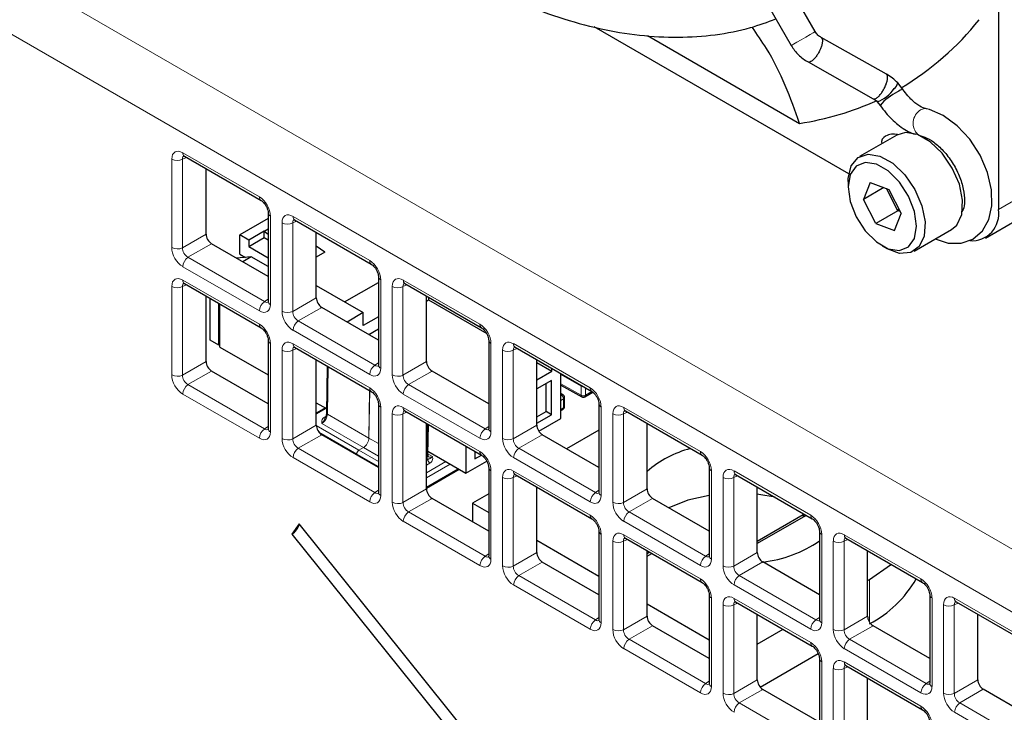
# Paper-space layout 'Blatt2' of a CAD drawing. Header units: millimetres. Extents: x 5 to 418, y 2 to 292.
# Tile 43 of 68: x 71 to 87, y 192 to 203. Entities that reach past the tile are written whole.
import ezdxf

# ---------------------------------------------------------------- set-up
doc = ezdxf.new("R2010")
doc.units = ezdxf.units.MM

psp = doc.layouts.new('Blatt2')

# ---------------------------------------------------------------- linework, layer by layer
at = {"color": 7, "linetype": 'Continuous', "lineweight": 25}
for p, q in [((87.101, 217.176), (87.101, 200.028)), ((84.163, 202.879), (79.147, 211.566)), ((78.762, 211.344), (83.778, 202.656)), ((84.702, 200.597), (80.617, 202.955)), ((81.476, 202.816), (83.914, 201.409)), ((85.305, 202.195), (84.261, 202.784)), ((84.05, 202.393), (85.094, 201.804)), ((85.572, 201.948), (85.486, 202.056)), ((85.159, 201.755), (85.205, 201.697)), ((85.95, 201.641), (85.946, 201.642)), ((85.474, 201.222), (84.873, 200.875)), ((74.049, 200.881), (75.278, 200.172)), ((74.396, 199.632), (74.396, 200.681)), ((84.692, 200.475), (84.692, 200.393)), ((85.042, 200.461), (84.938, 200.189)), ((85.266, 200.378), (84.938, 200.189)), ((85.042, 200.461), (85.344, 200.349)), ((85.489, 200.008), (85.307, 200.362)), ((85.344, 200.349), (85.541, 199.964)), ((85.135, 199.804), (84.938, 200.189)), ((85.489, 200.008), (85.506, 200.033)), ((75.392, 199.881), (74.938, 199.619)), ((75.392, 199.974), (75.392, 198.555)), ((85.489, 200.008), (85.135, 199.804)), ((85.437, 199.692), (85.541, 199.964)), ((85.525, 199.995), (85.489, 200.008)), ((86.894, 199.57), (87.601, 199.979)), ((75.327, 199.68), (75.392, 199.717)), ((75.817, 199.86), (77.046, 199.151)), ((85.135, 199.804), (85.437, 199.692)), ((85.748, 199.36), (86.349, 199.707)), ((74.938, 199.312), (74.938, 199.619)), ((75.08, 199.537), (74.938, 199.619)), ((75.327, 199.68), (75.08, 199.537)), ((75.08, 199.435), (75.327, 199.578)), ((75.327, 199.578), (75.327, 199.68)), ((75.327, 199.68), (75.392, 199.633)), ((75.327, 199.578), (75.392, 199.54)), ((76.164, 198.612), (76.164, 199.66)), ((75.392, 198.955), (74.484, 199.479)), ((75.08, 199.537), (75.08, 199.435)), ((75.08, 199.435), (75.392, 199.255)), ((76.3, 199.343), (76.164, 199.442)), ((85.239, 199.444), (85.31, 199.403)), ((75.121, 199.268), (74.886, 199.247)), ((74.938, 199.312), (75.029, 199.26)), ((75.121, 199.268), (74.985, 199.19)), ((75.392, 199.112), (75.121, 199.268)), ((76.3, 199.343), (76.164, 199.265)), ((77.16, 198.954), (77.16, 197.534)), ((74.049, 198.84), (75.278, 198.13)), ((76.164, 198.809), (76.918, 198.374)), ((76.618, 198.547), (77.16, 198.86)), ((77.585, 198.84), (78.814, 198.131)), ((74.396, 197.591), (74.396, 198.64)), ((74.461, 197.935), (74.461, 198.602)), ((77.931, 197.591), (77.931, 198.64)), ((77.961, 198.623), (77.961, 198.578)), ((74.603, 197.853), (74.603, 198.52)), ((74.62, 197.822), (74.62, 198.51)), ((77.16, 197.935), (76.252, 198.459)), ((77.931, 198.56), (77.961, 198.578)), ((77.961, 198.578), (78.896, 198.038)), ((76.918, 198.374), (76.659, 198.224)), ((76.918, 198.17), (76.918, 198.374)), ((77.16, 198.309), (76.918, 198.17)), ((77.004, 198.025), (77.16, 198.115)), ((74.603, 197.853), (74.461, 197.935)), ((74.62, 197.863), (74.603, 197.853)), ((74.62, 197.822), (75.392, 197.377)), ((75.392, 197.933), (75.392, 196.514)), ((75.817, 197.819), (77.046, 197.11)), ((78.928, 197.933), (78.928, 196.514)), ((79.353, 197.819), (80.582, 197.11)), ((76.164, 196.57), (76.164, 197.619)), ((76.339, 197.518), (76.328, 196.767)), ((79.699, 196.571), (79.699, 197.619)), ((79.699, 197.574), (79.941, 197.435)), ((75.392, 196.914), (74.484, 197.438)), ((78.928, 196.914), (78.02, 197.438)), ((79.699, 197.295), (79.941, 197.435)), ((79.941, 197.435), (79.941, 197.48)), ((80.083, 196.679), (80.083, 197.398)), ((79.937, 197.289), (79.699, 197.152)), ((79.848, 196.789), (79.848, 197.238)), ((79.937, 196.738), (79.937, 197.289)), ((80.083, 197.214), (80.419, 197.026)), ((80.119, 197.056), (80.083, 197.078)), ((80.469, 197.026), (80.596, 197.1)), ((76.164, 196.931), (76.329, 196.836)), ((77.16, 196.912), (77.16, 195.493)), ((80.143, 196.867), (80.143, 197.014)), ((80.696, 196.912), (80.696, 195.493)), ((76.31, 196.847), (76.164, 196.762)), ((77.585, 196.799), (78.814, 196.089)), ((79.699, 196.703), (79.848, 196.789)), ((79.699, 196.601), (79.937, 196.738)), ((79.937, 196.738), (79.848, 196.789)), ((80.083, 196.804), (80.118, 196.824)), ((81.12, 196.799), (82.349, 196.089)), ((77.931, 195.55), (77.931, 196.599)), ((77.954, 196.1), (77.961, 196.581)), ((79.73, 196.476), (80.083, 196.679)), ((81.467, 195.55), (81.467, 196.599)), ((77.16, 195.893), (76.252, 196.417)), ((80.696, 195.894), (79.787, 196.418)), ((80.696, 196.492), (80.177, 196.193)), ((78.562, 196.234), (78.562, 195.802)), ((77.955, 196.153), (78.562, 195.802)), ((78.708, 196.15), (78.708, 196.029)), ((78.708, 196.131), (78.725, 196.141)), ((78.708, 196.029), (78.813, 196.089)), ((78.562, 195.802), (78.897, 195.995)), ((77.931, 195.562), (78.455, 195.864)), ((78.928, 195.892), (78.928, 194.473)), ((79.353, 195.778), (80.582, 195.069)), ((82.463, 195.892), (82.463, 194.473)), ((82.888, 195.778), (84.117, 195.069)), ((78.928, 195.472), (78.668, 195.322)), ((79.699, 194.529), (79.699, 195.578)), ((83.235, 194.53), (83.235, 195.578)), ((78.928, 194.873), (78.02, 195.397)), ((78.668, 195.322), (78.928, 195.172)), ((78.668, 195.322), (78.668, 195.022)), ((82.463, 194.873), (81.555, 195.397)), ((83.235, 194.713), (83.972, 195.138)), ((83.972, 195.138), (84.007, 195.118)), ((83.972, 195.138), (83.972, 195.098)), ((75.889, 194.988), (75.774, 194.824)), ((95.699, 170.344), (75.889, 194.988)), ((84.007, 195.118), (83.235, 194.672)), ((75.774, 194.824), (95.584, 170.181)), ((80.696, 194.871), (80.696, 193.452)), ((84.231, 194.871), (84.231, 193.452)), ((79.699, 194.727), (80.696, 194.152)), ((81.12, 194.758), (82.349, 194.048)), ((84.656, 194.758), (85.885, 194.048)), ((81.467, 193.509), (81.467, 194.558)), ((81.509, 194.533), (81.467, 194.509)), ((81.467, 194.468), (81.544, 194.513)), ((85.003, 193.509), (85.003, 194.558)), ((80.696, 193.852), (79.787, 194.376)), ((84.231, 193.852), (83.323, 194.377)), ((85.003, 194.08), (85.032, 194.098)), ((81.467, 193.707), (82.463, 193.131)), ((82.463, 193.851), (82.463, 192.432)), ((82.888, 193.737), (84.117, 193.028)), ((85.999, 193.851), (85.999, 192.432)), ((86.424, 193.737), (87.653, 193.028)), ((83.235, 192.488), (83.235, 193.537)), ((86.77, 192.489), (86.77, 193.537)), ((82.463, 192.832), (81.555, 193.356)), ((83.235, 193.06), (83.648, 193.298)), ((85.999, 192.832), (85.091, 193.356)), ((83.281, 192.372), (84.211, 192.909)), ((84.231, 192.83), (84.231, 191.411)), ((84.656, 192.717), (85.885, 192.007)), ((85.003, 191.468), (85.003, 192.516)), ((84.231, 191.811), (83.323, 192.335)), ((87.767, 191.811), (86.859, 192.336))]:
    psp.add_line(p, q, dxfattribs=at)
at = {"color": 7, "linetype": 'Continuous', "lineweight": 18}
for p, q in [((70.302, 204.409), (113.067, 179.721)), ((112.633, 178.96), (69.868, 203.648)), ((73.847, 199.417), (73.847, 200.836)), ((74.081, 200.862), (74.019, 200.834)), ((74.019, 200.834), (74.019, 199.415)), ((74.023, 200.938), (75.252, 200.229)), ((87.101, 200.028), (87.808, 200.437)), ((75.429, 199.923), (75.429, 198.504)), ((75.791, 199.918), (77.02, 199.208)), ((75.615, 198.397), (75.615, 199.816)), ((75.849, 199.842), (75.787, 199.813)), ((75.787, 199.813), (75.787, 198.394)), ((74.019, 199.415), (74.396, 199.632)), ((74.484, 199.479), (74.107, 199.262)), ((74.107, 199.262), (75.336, 198.552)), ((75.252, 198.402), (74.023, 199.111)), ((73.847, 197.376), (73.847, 198.795)), ((74.081, 198.821), (74.019, 198.792)), ((74.019, 198.792), (74.019, 197.373)), ((74.023, 198.897), (75.252, 198.187)), ((77.197, 198.902), (77.197, 197.483)), ((77.382, 197.376), (77.382, 198.795)), ((77.617, 198.821), (77.554, 198.793)), ((77.554, 198.793), (77.554, 197.374)), ((77.559, 198.897), (78.788, 198.188)), ((75.787, 198.394), (76.164, 198.612)), ((75.336, 198.552), (75.392, 198.592)), ((76.252, 198.459), (75.875, 198.241)), ((75.875, 198.241), (77.104, 197.532)), ((77.02, 197.381), (75.791, 198.091)), ((75.429, 197.882), (75.429, 196.463)), ((75.791, 197.876), (77.02, 197.167)), ((78.964, 197.882), (78.964, 196.463)), ((79.327, 197.877), (80.556, 197.167)), ((75.615, 196.355), (75.615, 197.774)), ((75.849, 197.801), (75.787, 197.772)), ((75.787, 197.772), (75.787, 196.353)), ((79.15, 196.356), (79.15, 197.775)), ((79.385, 197.801), (79.322, 197.772)), ((79.322, 197.772), (79.322, 196.353)), ((74.019, 197.373), (74.396, 197.591)), ((76.353, 197.51), (76.342, 196.747)), ((77.104, 197.532), (77.16, 197.571)), ((77.554, 197.374), (77.931, 197.591)), ((74.484, 197.438), (74.107, 197.22)), ((78.02, 197.438), (77.643, 197.221)), ((80.409, 197.195), (80.083, 197.384)), ((74.107, 197.22), (75.336, 196.511)), ((77.643, 197.221), (78.872, 196.511)), ((80.083, 197.231), (80.409, 197.049)), ((80.409, 197.049), (80.409, 197.195)), ((75.252, 196.361), (74.023, 197.07)), ((77.008, 196.362), (77.019, 197.125)), ((77.02, 197.125), (77.009, 196.362)), ((78.788, 196.361), (77.559, 197.07)), ((80.093, 197.054), (80.083, 197.06)), ((80.083, 197.048), (80.093, 197.054)), ((80.479, 197.169), (80.479, 197.049)), ((80.479, 197.049), (80.583, 197.109)), ((80.128, 196.993), (80.083, 196.967)), ((80.128, 196.847), (80.128, 196.993)), ((76.324, 196.839), (76.164, 196.746)), ((76.295, 196.699), (76.315, 196.711)), ((76.342, 196.747), (77.008, 196.362)), ((77.197, 196.861), (77.197, 195.442)), ((77.382, 195.335), (77.382, 196.754)), ((77.617, 196.78), (77.554, 196.751)), ((77.554, 196.751), (77.554, 195.332)), ((77.559, 196.856), (78.788, 196.146)), ((80.083, 196.821), (80.128, 196.847)), ((80.732, 196.861), (80.732, 195.442)), ((80.918, 195.335), (80.918, 196.754)), ((81.152, 196.78), (81.09, 196.752)), ((81.09, 196.752), (81.09, 195.333)), ((81.095, 196.856), (82.323, 196.147)), ((75.336, 196.511), (75.392, 196.55)), ((75.787, 196.353), (76.164, 196.57)), ((76.164, 196.564), (76.847, 196.169)), ((76.92, 196.211), (76.254, 196.595)), ((77.939, 196.081), (77.947, 196.59)), ((78.872, 196.511), (78.928, 196.551)), ((79.322, 196.353), (79.699, 196.571)), ((76.252, 196.417), (75.875, 196.2)), ((76.812, 196.108), (76.207, 196.457)), ((79.787, 196.418), (79.411, 196.2)), ((77.009, 196.362), (77.16, 196.274)), ((75.875, 196.2), (77.104, 195.49)), ((77.16, 195.907), (76.812, 196.108)), ((76.812, 196.108), (76.812, 196.094)), ((76.812, 196.108), (76.812, 196.108)), ((76.812, 196.108), (76.812, 196.108)), ((76.847, 196.169), (76.92, 196.211)), ((76.92, 196.211), (76.848, 196.169)), ((76.848, 196.169), (77.16, 195.989)), ((77.16, 196.072), (76.92, 196.211)), ((77.954, 196.112), (78.028, 196.068)), ((79.411, 196.2), (80.639, 195.491)), ((77.02, 195.34), (75.791, 196.05)), ((77.931, 196.012), (77.951, 196.023)), ((77.931, 195.806), (78.243, 195.986)), ((77.987, 195.962), (77.931, 195.93)), ((78.313, 195.945), (77.931, 195.725)), ((80.556, 195.34), (79.327, 196.05)), ((77.931, 195.579), (78.44, 195.872)), ((78.964, 195.841), (78.964, 194.422)), ((79.385, 195.76), (79.322, 195.731)), ((79.327, 195.835), (80.556, 195.126)), ((82.5, 195.841), (82.5, 194.422)), ((82.92, 195.76), (82.858, 195.731)), ((82.862, 195.836), (84.091, 195.126)), ((79.15, 194.314), (79.15, 195.733)), ((79.322, 195.731), (79.322, 194.312)), ((82.686, 194.315), (82.686, 195.734)), ((82.858, 195.731), (82.858, 194.312)), ((77.104, 195.49), (77.16, 195.53)), ((77.554, 195.332), (77.931, 195.55)), ((80.639, 195.491), (80.696, 195.53)), ((81.09, 195.333), (81.467, 195.55)), ((78.02, 195.397), (77.643, 195.179)), ((81.555, 195.397), (81.178, 195.18)), ((77.643, 195.179), (78.872, 194.47)), ((81.178, 195.18), (82.407, 194.47)), ((78.788, 194.32), (77.559, 195.029)), ((82.323, 194.32), (81.095, 195.029)), ((80.732, 194.82), (80.732, 193.401)), ((81.095, 194.815), (82.323, 194.105)), ((84.268, 194.82), (84.268, 193.401)), ((84.63, 194.815), (85.859, 194.106)), ((80.918, 193.294), (80.918, 194.713)), ((81.152, 194.739), (81.09, 194.71)), ((81.09, 194.71), (81.09, 193.291)), ((84.454, 193.294), (84.454, 194.713)), ((84.688, 194.739), (84.626, 194.711)), ((84.626, 194.711), (84.626, 193.292)), ((78.872, 194.47), (78.928, 194.509)), ((79.322, 194.312), (79.699, 194.529)), ((82.407, 194.47), (82.463, 194.51)), ((82.858, 194.312), (83.235, 194.53)), ((79.787, 194.376), (79.411, 194.159)), ((83.323, 194.377), (82.946, 194.159)), ((79.411, 194.159), (80.639, 193.449)), ((82.946, 194.159), (84.175, 193.45)), ((85.032, 194.098), (85.032, 193.415)), ((80.556, 193.299), (79.327, 194.009)), ((84.091, 193.299), (82.862, 194.009)), ((82.5, 193.8), (82.5, 192.381)), ((82.92, 193.719), (82.858, 193.69)), ((82.862, 193.794), (84.091, 193.085)), ((86.036, 193.8), (86.036, 192.381)), ((86.456, 193.719), (86.393, 193.69)), ((86.398, 193.795), (87.627, 193.085)), ((82.686, 192.273), (82.686, 193.692)), ((82.858, 193.69), (82.858, 192.271)), ((86.221, 192.274), (86.221, 193.693)), ((86.393, 193.69), (86.393, 192.271)), ((80.639, 193.449), (80.696, 193.489)), ((81.09, 193.291), (81.467, 193.509)), ((84.175, 193.45), (84.231, 193.489)), ((84.626, 193.292), (85.003, 193.509)), ((81.555, 193.356), (81.178, 193.138)), ((85.091, 193.356), (84.714, 193.139)), ((81.178, 193.138), (82.407, 192.429)), ((84.714, 193.139), (85.943, 192.429)), ((82.323, 192.279), (81.095, 192.988)), ((85.859, 192.279), (84.63, 192.988)), ((84.268, 192.779), (84.268, 191.36)), ((84.63, 192.774), (85.859, 192.064)), ((84.454, 191.253), (84.454, 192.672)), ((84.688, 192.698), (84.626, 192.669)), ((84.626, 192.669), (84.626, 191.25)), ((82.407, 192.429), (82.463, 192.468)), ((82.858, 192.271), (83.235, 192.488)), ((85.943, 192.429), (85.999, 192.469)), ((86.393, 192.271), (86.77, 192.489)), ((83.323, 192.335), (82.946, 192.118)), ((86.859, 192.336), (86.482, 192.118)), ((82.946, 192.118), (84.175, 191.408)), ((86.482, 192.118), (87.71, 191.409)), ((87.627, 191.258), (86.398, 191.968))]:
    psp.add_line(p, q, dxfattribs=at)
at = {"color": 7, "linetype": 'Continuous', "lineweight": 18, "flags": 128}
for points in [[(83.778, 202.656), (83.782, 202.659), (83.813, 202.677), (83.867, 202.708), (83.938, 202.749), (84.013, 202.792), (84.081, 202.832), (84.133, 202.862), (84.16, 202.877), (84.163, 202.879)], [(85.946, 201.642), (85.917, 201.645), (85.853, 201.625)], [(80.409, 197.195), (80.409, 197.204), (80.41, 197.209)]]:
    psp.add_lwpolyline(points, dxfattribs=at)
at = {"color": 7, "linetype": 'Continuous', "lineweight": 25, "flags": 128}
for points in [[(86.087, 199.556), (86.296, 199.488), (86.504, 199.486), (86.69, 199.551), (86.848, 199.685), (86.949, 199.865), (86.997, 200.084), (86.991, 200.342), (86.925, 200.622), (86.806, 200.898), (86.642, 201.153), (86.442, 201.371), (86.216, 201.537), (85.994, 201.631), (85.946, 201.642), (85.946, 201.642)], [(85.803, 201.23), (85.611, 201.262), (85.474, 201.222)], [(86.349, 199.707), (86.433, 199.779), (86.513, 199.949), (86.527, 200.175), (86.475, 200.432), (86.362, 200.693), (86.2, 200.929), (86.007, 201.115), (85.803, 201.23)], [(84.692, 200.475), (84.693, 200.525), (84.741, 200.726), (84.851, 200.861), (85.01, 200.915), (85.202, 200.883)], [(85.202, 200.883), (85.406, 200.768), (85.599, 200.582), (85.761, 200.346), (85.874, 200.085), (85.926, 199.828), (85.912, 199.602), (85.832, 199.432), (85.695, 199.336), (85.517, 199.325), (85.317, 199.399), (85.31, 199.403)], [(85.144, 200.755), (84.965, 200.783), (84.819, 200.725), (84.724, 200.59), (84.692, 200.392), (84.725, 200.157), (84.82, 199.911), (84.966, 199.686), (85.145, 199.508), (85.335, 199.398), (85.514, 199.37), (85.66, 199.428), (85.755, 199.563), (85.788, 199.761), (85.754, 199.996), (85.659, 200.242), (85.513, 200.467), (85.334, 200.645), (85.144, 200.755)], [(82.463, 195.445), (82.119, 195.366), (81.816, 195.247)], [(83.519, 195.415), (83.257, 195.459), (83.235, 195.462)], [(85.032, 194.098), (85.369, 194.329), (85.381, 194.339)]]:
    psp.add_lwpolyline(points, dxfattribs=at)
at = {"color": 7, "linetype": 'Continuous', "lineweight": 25}
for centre, radius, start, end in [((83.219, 205.9), 4.557, 300.6254, 321.6186), ((84.969, 202.28), 0.558, 289.9363, 325.6516), ((85.356, 202.075), 0.132, 303.8577, 351.9568), ((85.576, 201.815), 0.134, 91.8679, 133.5386), ((83.239, 205.958), 4.599, 278.4385, 294.6374), ((85.83, 201.174), 0.815, 115.1296, 140.078), ((85.339, 201.103), 0.112, 114.6004, 191.4061), ((85.421, 200.949), 0.286, 77.0749, 116.7091), ((86.678, 199.955), 0.428, 265.4147, 9.7963), ((80.093, 197.014), 0.05, 0, 59.1367), ((80.444, 197.07), 0.05, 240.8687, 299.9973), ((80.093, 196.867), 0.05, 299.9973, 0), ((82.586, 194.557), 1.692, 104.4195, 131.4081), ((75.634, 195.055), 0.269, 301.1455, 344.2068), ((83.089, 196.396), 2.033, 276.5891, 304.197), ((84.159, 195.04), 1.872, 297.7972, 330.14)]:
    psp.add_arc(centre, radius, start, end, dxfattribs=at)
at = {"color": 7, "linetype": 'Continuous', "lineweight": 18}
for centre, radius, start, end in [((85.986, 201.41), 0.253, 121.591, 226.1586), ((73.936, 201.008), 0.194, 242.7384, 295.5295), ((74.083, 200.931), 0.0603, 172.9554, 235.7325), ((75.312, 200.221), 0.0603, 172.9665, 235.6198), ((75.452, 199.979), 0.0604, 184.5092, 247.0257), ((75.853, 199.911), 0.062, 173.888, 234.7998), ((75.703, 199.988), 0.194, 242.7384, 295.5295), ((73.936, 199.589), 0.194, 242.7384, 295.5295), ((74.217, 199.102), 0.193, 124.4666, 177.2658), ((77.082, 199.202), 0.0623, 173.9725, 233.8675), ((77.222, 198.959), 0.0623, 186.2479, 246.0218), ((73.936, 198.967), 0.194, 242.7384, 295.5295), ((74.085, 198.89), 0.062, 173.888, 234.7998), ((77.471, 198.967), 0.194, 242.7384, 295.5295), ((77.621, 198.891), 0.062, 173.888, 234.7998), ((75.446, 198.393), 0.193, 124.4666, 177.2658), ((75.452, 198.559), 0.0603, 184.2707, 247.0494), ((75.703, 198.569), 0.194, 242.7384, 295.5295), ((75.314, 198.181), 0.0623, 173.9725, 233.8675), ((75.984, 198.082), 0.193, 124.4666, 177.2658), ((78.85, 198.181), 0.0623, 173.9725, 233.8675), ((75.454, 197.939), 0.0623, 186.2479, 246.0218), ((75.851, 197.869), 0.0603, 172.9554, 235.7325), ((78.99, 197.939), 0.0623, 186.2479, 246.0218), ((79.388, 197.87), 0.062, 173.888, 234.7998), ((75.703, 197.946), 0.194, 242.7384, 295.5295), ((79.239, 197.947), 0.194, 242.7384, 295.5295), ((77.213, 197.372), 0.193, 124.4666, 177.2658), ((77.222, 197.54), 0.0619, 185.2037, 246.1164), ((73.936, 197.548), 0.194, 242.7384, 295.5295), ((77.471, 197.548), 0.194, 242.7384, 295.5295), ((74.217, 197.061), 0.193, 124.4666, 177.2658), ((77.752, 197.061), 0.193, 124.4666, 177.2658), ((80.443, 197.262), 0.0753, 242.804, 273.6792), ((77.08, 197.16), 0.0603, 172.9665, 235.6198), ((80.108, 197.034), 0.0249, 64.3347, 125.9131), ((80.051, 196.99), 0.0769, 2.6294, 57.0819), ((80.433, 197.046), 0.0242, 173.1123, 236.638), ((80.444, 197.118), 0.077, 242.9222, 297.3664), ((80.454, 197.047), 0.0247, 305.0442, 6.268), ((80.618, 197.161), 0.0623, 173.9725, 233.8675), ((77.222, 196.918), 0.0623, 186.2479, 246.0218), ((80.118, 197.016), 0.0247, 293.7275, 354.9523), ((80.118, 196.869), 0.0247, 293.7275, 354.9523), ((80.758, 196.918), 0.0623, 186.2479, 246.0218), ((76.352, 196.769), 0.0242, 184.4605, 246.0978), ((77.471, 196.926), 0.194, 242.7384, 295.5295), ((77.619, 196.848), 0.0603, 172.9554, 235.7325), ((80.104, 196.844), 0.0247, 305.0442, 6.268), ((81.007, 196.926), 0.194, 242.7384, 295.5295), ((81.156, 196.85), 0.062, 173.888, 234.7998), ((76.311, 196.726), 0.0314, 238.306, 266.5575), ((75.446, 196.351), 0.193, 124.4666, 177.2658), ((75.454, 196.519), 0.0619, 185.2037, 246.1164), ((78.981, 196.352), 0.193, 124.4666, 177.2658), ((78.99, 196.52), 0.0619, 185.2037, 246.1164), ((75.703, 196.527), 0.194, 242.7384, 295.5295), ((77.032, 196.404), 0.048, 239.5773, 240.4281), ((79.239, 196.528), 0.194, 242.7384, 295.5295), ((75.984, 196.04), 0.193, 124.4666, 177.2658), ((76.889, 196.104), 0.0768, 122.0272, 176.8181), ((76.888, 196.105), 0.0757, 122.1593, 177.8407), ((76.824, 196.128), 0.0471, 59.5696, 60.4358), ((76.896, 196.17), 0.0471, 59.5696, 60.4358), ((77.93, 196.103), 0.0245, 293.3472, 353.3121), ((78.848, 196.139), 0.0603, 172.9665, 235.6198), ((79.52, 196.041), 0.193, 124.4666, 177.2658), ((82.385, 196.14), 0.0623, 173.9725, 233.8675), ((78.028, 196.027), 0.0769, 182.6294, 237.0819), ((78.99, 195.898), 0.0623, 186.2479, 246.0218), ((79.387, 195.828), 0.0603, 172.9554, 235.7325), ((82.525, 195.898), 0.0623, 186.2479, 246.0218), ((82.924, 195.829), 0.062, 173.888, 234.7998), ((79.239, 195.905), 0.194, 242.7384, 295.5295), ((82.774, 195.906), 0.194, 242.7384, 295.5295), ((77.213, 195.331), 0.193, 124.4666, 177.2658), ((77.222, 195.499), 0.0619, 185.2037, 246.1164), ((80.749, 195.331), 0.193, 124.4666, 177.2658), ((80.757, 195.499), 0.0619, 185.2037, 246.1164), ((77.471, 195.507), 0.194, 242.7384, 295.5295), ((81.007, 195.507), 0.194, 242.7384, 295.5295), ((77.752, 195.02), 0.193, 124.4666, 177.2658), ((80.616, 195.118), 0.0603, 172.9665, 235.6198), ((81.288, 195.02), 0.193, 124.4666, 177.2658), ((84.153, 195.12), 0.0623, 173.9725, 233.8675), ((80.758, 194.877), 0.0623, 186.2479, 246.0218), ((81.154, 194.807), 0.0603, 172.9554, 235.7325), ((84.293, 194.877), 0.0623, 186.2479, 246.0218), ((84.692, 194.809), 0.062, 173.888, 234.7998), ((81.007, 194.885), 0.194, 242.7384, 295.5295), ((84.542, 194.885), 0.194, 242.7384, 295.5295), ((78.981, 194.31), 0.193, 124.4666, 177.2658), ((78.99, 194.478), 0.0619, 185.2037, 246.1164), ((82.517, 194.311), 0.193, 124.4666, 177.2658), ((82.525, 194.479), 0.0619, 185.2037, 246.1164), ((79.239, 194.486), 0.194, 242.7384, 295.5295), ((82.774, 194.487), 0.194, 242.7384, 295.5295), ((79.52, 193.999), 0.193, 124.4666, 177.2658), ((82.383, 194.098), 0.0603, 172.9665, 235.6198), ((83.056, 194), 0.193, 124.4666, 177.2658), ((85.921, 194.099), 0.0623, 173.9725, 233.8675), ((82.525, 193.857), 0.0623, 186.2479, 246.0218), ((82.922, 193.787), 0.0603, 172.9554, 235.7325), ((86.061, 193.857), 0.0623, 186.2479, 246.0218), ((86.459, 193.788), 0.062, 173.888, 234.7998), ((82.774, 193.864), 0.194, 242.7384, 295.5295), ((86.31, 193.865), 0.194, 242.7384, 295.5295), ((80.749, 193.29), 0.193, 124.4666, 177.2658), ((80.757, 193.458), 0.0619, 185.2037, 246.1164), ((84.284, 193.29), 0.193, 124.4666, 177.2658), ((84.293, 193.458), 0.0619, 185.2037, 246.1164), ((81.007, 193.466), 0.194, 242.7384, 295.5295), ((84.542, 193.466), 0.194, 242.7384, 295.5295), ((81.288, 192.979), 0.193, 124.4666, 177.2658), ((84.151, 193.077), 0.0603, 172.9665, 235.6198), ((84.823, 192.979), 0.193, 124.4666, 177.2658), ((84.293, 192.836), 0.0623, 186.2479, 246.0218), ((84.69, 192.766), 0.0603, 172.9554, 235.7325), ((84.542, 192.844), 0.194, 242.7384, 295.5295), ((82.517, 192.269), 0.193, 124.4666, 177.2658), ((82.525, 192.437), 0.0619, 185.2037, 246.1164), ((86.052, 192.27), 0.193, 124.4666, 177.2658), ((86.061, 192.437), 0.0619, 185.2037, 246.1164), ((82.774, 192.445), 0.194, 242.7384, 295.5295), ((86.31, 192.446), 0.194, 242.7384, 295.5295), ((83.056, 191.958), 0.193, 124.4666, 177.2658), ((85.919, 192.057), 0.0603, 172.9665, 235.6198), ((86.591, 191.959), 0.193, 124.4666, 177.2658)]:
    psp.add_arc(centre, radius, start, end, dxfattribs=at)
for centre, major_axis, ratio, start_param, end_param in [((74.024, 200.733), (-0.125, 0.217), 0.575802, 5.499237, 7.067295), ((74.112, 200.785), (-0.073, 0.103), 0.569649, 6.163641, 7.016731), ((75.252, 200.025), (-0.125, 0.217), 0.578965, 3.928442, 5.496499), ((75.792, 199.713), (-0.125, 0.217), 0.575802, 5.499237, 7.067295), ((75.88, 199.764), (-0.073, 0.103), 0.569649, 6.163641, 7.016731), ((74.024, 199.316), (-0.125, 0.217), 0.578965, 0.786849, 2.354907), ((74.112, 199.367), (-0.062, 0.108), 0.642476, 0.786856, 2.354913), ((77.02, 199.004), (-0.125, 0.217), 0.578965, 3.928442, 5.496499), ((74.024, 198.692), (-0.125, 0.217), 0.575802, 5.499237, 7.067295), ((77.559, 198.692), (-0.125, 0.217), 0.575802, 5.499237, 7.067295), ((74.112, 198.743), (-0.073, 0.103), 0.569649, 6.163641, 7.016731), ((77.648, 198.744), (-0.073, 0.103), 0.569649, 6.163641, 7.016731), ((75.252, 198.607), (-0.125, 0.217), 0.575802, 2.357645, 3.925702), ((75.34, 198.658), (-0.053, 0.115), 0.56964, 2.408205, 3.2431), ((75.792, 198.295), (-0.125, 0.217), 0.578965, 0.786849, 2.354907), ((75.88, 198.346), (-0.062, 0.108), 0.642476, 0.786856, 2.354913), ((75.252, 197.983), (-0.125, 0.217), 0.578965, 3.928442, 5.496499), ((78.787, 197.984), (-0.125, 0.217), 0.578965, 3.928442, 5.496499), ((75.792, 197.672), (-0.125, 0.217), 0.575802, 5.499237, 7.067295), ((75.88, 197.723), (-0.073, 0.103), 0.569649, 6.163641, 7.016731), ((79.327, 197.672), (-0.125, 0.217), 0.575802, 5.499237, 7.067295), ((79.416, 197.723), (-0.073, 0.103), 0.569649, 6.163641, 7.016731), ((77.108, 197.637), (-0.053, 0.115), 0.56964, 2.408205, 3.2431), ((74.024, 197.274), (-0.125, 0.217), 0.578965, 0.786849, 2.354907), ((74.112, 197.325), (-0.062, 0.108), 0.642476, 0.786856, 2.354913), ((77.02, 197.586), (-0.125, 0.217), 0.575802, 2.357645, 3.925702), ((77.559, 197.275), (-0.125, 0.217), 0.578965, 0.786849, 2.354907), ((77.648, 197.326), (-0.062, 0.108), 0.642476, 0.786856, 2.354913), ((77.02, 196.963), (-0.125, 0.217), 0.578965, 3.928442, 5.496499), ((80.555, 196.963), (-0.125, 0.217), 0.578965, 3.928442, 5.496499), ((77.559, 196.651), (-0.125, 0.217), 0.575802, 5.499237, 7.067295), ((81.095, 196.651), (-0.125, 0.217), 0.575802, 5.499237, 7.067295), ((76.254, 196.697), (0.063, 0.108), 0.573464, 3.926975, 5.480243), ((77.648, 196.702), (-0.073, 0.103), 0.569649, 6.163641, 7.016731), ((81.183, 196.702), (-0.073, 0.103), 0.569649, 6.163641, 7.016731), ((75.252, 196.565), (-0.125, 0.217), 0.575802, 2.357645, 3.925702), ((75.34, 196.616), (-0.053, 0.115), 0.56964, 2.408205, 3.2431), ((78.787, 196.566), (-0.125, 0.217), 0.575802, 2.357645, 3.925702), ((78.876, 196.617), (-0.053, 0.115), 0.56964, 2.408205, 3.2431), ((75.792, 196.254), (-0.125, 0.217), 0.578965, 0.786849, 2.354907), ((75.88, 196.305), (-0.062, 0.108), 0.642476, 0.786856, 2.354913), ((76.92, 196.313), (0.062, 0.108), 0.581455, 3.926914, 5.480182), ((76.92, 196.313), (0.063, 0.108), 0.573464, 3.926975, 5.480243), ((79.327, 196.254), (-0.125, 0.217), 0.578965, 0.786849, 2.354907), ((79.416, 196.305), (-0.062, 0.108), 0.642476, 0.786856, 2.354913), ((76.848, 196.128), (0.0253, 0.0431), 0.572322, 0.789681, 2.3604), ((78.063, 196.15), (0.087, 0.152), 0.577337, 2.3387, 2.804513), ((78.787, 195.942), (-0.125, 0.217), 0.578965, 3.928442, 5.496499), ((82.323, 195.943), (-0.125, 0.217), 0.578965, 3.928442, 5.496499), ((78.028, 196.17), (0.062, 0.109), 0.577251, 3.133204, 3.923354), ((79.327, 195.631), (-0.125, 0.217), 0.575802, 5.499237, 7.067295), ((79.416, 195.682), (-0.073, 0.103), 0.569649, 6.163641, 7.016731), ((82.863, 195.631), (-0.125, 0.217), 0.575802, 5.499237, 7.067295), ((82.951, 195.682), (-0.073, 0.103), 0.569649, 6.163641, 7.016731), ((77.02, 195.545), (-0.125, 0.217), 0.575802, 2.357645, 3.925702), ((77.108, 195.596), (-0.053, 0.115), 0.56964, 2.408205, 3.2431), ((80.555, 195.545), (-0.125, 0.217), 0.575802, 2.357645, 3.925702), ((80.644, 195.596), (-0.053, 0.115), 0.56964, 2.408205, 3.2431), ((77.559, 195.233), (-0.125, 0.217), 0.578965, 0.786849, 2.354907), ((77.648, 195.284), (-0.062, 0.108), 0.642476, 0.786856, 2.354913), ((81.095, 195.233), (-0.125, 0.217), 0.578965, 0.786849, 2.354907), ((81.183, 195.285), (-0.062, 0.108), 0.642476, 0.786856, 2.354913), ((80.555, 194.922), (-0.125, 0.217), 0.578965, 3.928442, 5.496499), ((84.091, 194.922), (-0.125, 0.217), 0.578965, 3.928442, 5.496499), ((81.095, 194.61), (-0.125, 0.217), 0.575802, 5.499237, 7.067295), ((84.631, 194.61), (-0.125, 0.217), 0.575802, 5.499237, 7.067295), ((81.183, 194.661), (-0.073, 0.103), 0.569649, 6.163641, 7.016731), ((84.719, 194.661), (-0.073, 0.103), 0.569649, 6.163641, 7.016731), ((78.787, 194.524), (-0.125, 0.217), 0.575802, 2.357645, 3.925702), ((78.876, 194.575), (-0.053, 0.115), 0.56964, 2.408205, 3.2431), ((82.323, 194.525), (-0.125, 0.217), 0.575802, 2.357645, 3.925702), ((82.411, 194.576), (-0.053, 0.115), 0.56964, 2.408205, 3.2431), ((79.327, 194.213), (-0.125, 0.217), 0.578965, 0.786849, 2.354907), ((79.416, 194.264), (-0.062, 0.108), 0.642476, 0.786856, 2.354913), ((82.863, 194.213), (-0.125, 0.217), 0.578965, 0.786849, 2.354907), ((82.951, 194.264), (-0.062, 0.108), 0.642476, 0.786856, 2.354913), ((82.323, 193.901), (-0.125, 0.217), 0.578965, 3.928442, 5.496499), ((85.858, 193.902), (-0.125, 0.217), 0.578965, 3.928442, 5.496499), ((82.863, 193.59), (-0.125, 0.217), 0.575802, 5.499237, 7.067295), ((82.951, 193.641), (-0.073, 0.103), 0.569649, 6.163641, 7.016731), ((86.398, 193.59), (-0.125, 0.217), 0.575802, 5.499237, 7.067295), ((86.487, 193.641), (-0.073, 0.103), 0.569649, 6.163641, 7.016731), ((80.555, 193.504), (-0.125, 0.217), 0.575802, 2.357645, 3.925702), ((80.644, 193.555), (-0.053, 0.115), 0.56964, 2.408205, 3.2431), ((84.091, 193.504), (-0.125, 0.217), 0.575802, 2.357645, 3.925702), ((84.179, 193.555), (-0.053, 0.115), 0.56964, 2.408205, 3.2431), ((81.095, 193.192), (-0.125, 0.217), 0.578965, 0.786849, 2.354907), ((81.183, 193.243), (-0.062, 0.108), 0.642476, 0.786856, 2.354913), ((84.631, 193.192), (-0.125, 0.217), 0.578965, 0.786849, 2.354907), ((84.719, 193.243), (-0.062, 0.108), 0.642476, 0.786856, 2.354913), ((84.091, 192.881), (-0.125, 0.217), 0.578965, 3.928442, 5.496499), ((84.631, 192.569), (-0.125, 0.217), 0.575802, 5.499237, 7.067295), ((84.719, 192.62), (-0.073, 0.103), 0.569649, 6.163641, 7.016731), ((82.323, 192.483), (-0.125, 0.217), 0.575802, 2.357645, 3.925702), ((82.411, 192.534), (-0.053, 0.115), 0.56964, 2.408205, 3.2431), ((85.858, 192.484), (-0.125, 0.217), 0.575802, 2.357645, 3.925702), ((85.947, 192.535), (-0.053, 0.115), 0.56964, 2.408205, 3.2431), ((82.863, 192.172), (-0.125, 0.217), 0.578965, 0.786849, 2.354907), ((82.951, 192.223), (-0.062, 0.108), 0.642476, 0.786856, 2.354913), ((86.398, 192.172), (-0.125, 0.217), 0.578965, 0.786849, 2.354907), ((86.487, 192.223), (-0.062, 0.108), 0.642476, 0.786856, 2.354913), ((85.858, 191.86), (-0.125, 0.217), 0.578965, 3.928442, 5.496499)]:
    psp.add_ellipse(centre, major_axis=major_axis, ratio=ratio, start_param=start_param, end_param=end_param, dxfattribs=at)
at = {"color": 7, "linetype": 'Continuous', "lineweight": 25}
for centre in [(74.484, 199.581), (76.252, 198.561), (74.484, 197.54), (78.02, 197.54), (76.252, 196.519), (79.788, 196.52), (78.02, 195.499), (81.555, 195.499), (79.788, 194.478), (83.323, 194.479), (81.555, 193.458), (85.091, 193.458), (83.323, 192.437), (86.859, 192.438)]:
    psp.add_ellipse(centre, major_axis=(-0.062, 0.108), ratio=0.578965, start_param=0.786849, end_param=2.354907, dxfattribs=at)
for points, knots in [([(78.364, 203.875), (78.482, 203.808), (78.823, 203.617), (79.388, 203.35), (80.053, 203.098), (80.708, 202.918), (81.348, 202.811), (81.969, 202.777), (82.563, 202.819), (83.087, 202.917), (83.397, 203.034), (83.531, 203.084)], [0, 0, 0, 0, 0.063788, 0.184904, 0.306068, 0.427176, 0.548134, 0.668816, 0.789085, 0.908828, 1, 1, 1, 1]), ([(83.914, 201.409), (83.767, 201.815), (83.576, 202.341), (83.231, 202.839), (83.153, 202.953)], [0, 0, 0, 0, 0.7722219, 1, 1, 1, 1]), ([(84.261, 202.784), (84.241, 202.796), (84.203, 202.819), (84.176, 202.859), (84.163, 202.879)], [0, 0, 0, 0, 0.517447, 1, 1, 1, 1]), ([(84.259, 202.782), (84.263, 202.78), (84.274, 202.776), (84.282, 202.748), (84.281, 202.704), (84.269, 202.664), (84.264, 202.646)], [0, 0, 0, 0, 0.146385, 0.407818, 0.738534, 1, 1, 1, 1]), ([(83.778, 202.656), (83.814, 202.603), (83.888, 202.494), (83.995, 202.427), (84.049, 202.393)], [0, 0, 0, 0, 0.4966863, 1, 1, 1, 1]), ([(84.264, 202.646), (84.257, 202.627), (84.242, 202.586), (84.209, 202.523), (84.17, 202.467), (84.131, 202.423), (84.093, 202.395), (84.064, 202.385), (84.054, 202.393), (84.051, 202.395)], [0, 0, 0, 0, 0.138229, 0.313067, 0.451277, 0.603686, 0.764332, 0.924978, 1, 1, 1, 1]), ([(85.309, 202.057), (85.314, 202.075), (85.325, 202.115), (85.326, 202.159), (85.318, 202.187), (85.308, 202.191), (85.304, 202.193)], [0, 0, 0, 0, 0.261466, 0.592182, 0.853615, 1, 1, 1, 1]), ([(85.486, 202.056), (85.459, 202.084), (85.404, 202.139), (85.339, 202.176), (85.306, 202.195)], [0, 0, 0, 0, 0.497928, 1, 1, 1, 1]), ([(85.096, 201.806), (85.099, 201.804), (85.109, 201.796), (85.137, 201.806), (85.176, 201.834), (85.215, 201.878), (85.254, 201.934), (85.287, 201.997), (85.302, 202.039), (85.309, 202.057)], [0, 0, 0, 0, 0.075022, 0.235668, 0.396314, 0.548723, 0.686933, 0.861771, 1, 1, 1, 1]), ([(85.946, 201.642), (85.93, 201.647), (85.884, 201.659), (85.776, 201.72), (85.66, 201.828), (85.596, 201.915), (85.572, 201.948)], [0, 0, 0, 0, 0.166696, 0.47718, 0.799668, 1, 1, 1, 1]), ([(85.094, 201.804), (85.106, 201.797), (85.129, 201.784), (85.149, 201.765), (85.158, 201.756)], [0, 0, 0, 0, 0.535895, 1, 1, 1, 1]), ([(85.205, 201.697), (85.235, 201.657), (85.32, 201.539), (85.489, 201.379), (85.654, 201.269), (85.752, 201.24), (85.772, 201.234)], [0, 0, 0, 0, 0.187666, 0.542112, 0.905263, 1, 1, 1, 1]), ([(85.857, 201.207), (85.877, 201.202), (85.936, 201.186), (86.064, 201.116), (86.221, 200.974), (86.365, 200.786), (86.478, 200.57), (86.546, 200.351), (86.564, 200.161), (86.544, 200.036), (86.523, 200.005), (86.517, 199.996)], [0, 0, 0, 0, 0.063028, 0.186689, 0.311521, 0.438436, 0.566772, 0.694697, 0.820084, 0.942188, 1, 1, 1, 1]), ([(74.033, 200.888), (74.034, 200.888), (74.034, 200.888), (74.044, 200.883), (74.049, 200.881)], [0, 0, 0, 0, 0.511658, 1, 1, 1, 1]), ([(75.278, 200.172), (75.286, 200.167), (75.302, 200.156), (75.331, 200.126), (75.359, 200.086), (75.38, 200.04), (75.391, 200), (75.392, 199.982), (75.392, 199.974)], [0, 0, 0, 0, 0.155419, 0.319081, 0.497627, 0.684711, 0.870071, 1, 1, 1, 1]), ([(75.801, 199.868), (75.801, 199.868), (75.802, 199.868), (75.812, 199.863), (75.817, 199.86)], [0, 0, 0, 0, 0.511658, 1, 1, 1, 1]), ([(77.046, 199.151), (77.054, 199.146), (77.069, 199.136), (77.099, 199.106), (77.126, 199.066), (77.148, 199.02), (77.159, 198.979), (77.16, 198.961), (77.16, 198.954)], [0, 0, 0, 0, 0.155419, 0.319081, 0.497627, 0.684711, 0.870071, 1, 1, 1, 1]), ([(74.033, 198.847), (74.034, 198.847), (74.034, 198.847), (74.044, 198.842), (74.049, 198.84)], [0, 0, 0, 0, 0.511658, 1, 1, 1, 1]), ([(77.569, 198.847), (77.569, 198.847), (77.57, 198.847), (77.58, 198.842), (77.585, 198.84)], [0, 0, 0, 0, 0.511658, 1, 1, 1, 1]), ([(75.392, 198.555), (75.392, 198.548), (75.391, 198.537), (75.391, 198.538), (75.391, 198.538)], [0, 0, 0, 0, 0.588163, 1, 1, 1, 1]), ([(75.278, 198.13), (75.286, 198.125), (75.302, 198.115), (75.331, 198.085), (75.359, 198.045), (75.38, 197.999), (75.391, 197.958), (75.392, 197.94), (75.392, 197.933)], [0, 0, 0, 0, 0.155419, 0.319081, 0.497627, 0.684711, 0.870071, 1, 1, 1, 1]), ([(78.814, 198.131), (78.821, 198.125), (78.837, 198.115), (78.866, 198.085), (78.894, 198.045), (78.916, 197.999), (78.927, 197.959), (78.927, 197.94), (78.928, 197.933)], [0, 0, 0, 0, 0.155419, 0.319081, 0.497627, 0.684711, 0.870071, 1, 1, 1, 1]), ([(75.801, 197.826), (75.801, 197.826), (75.802, 197.827), (75.812, 197.822), (75.817, 197.819)], [0, 0, 0, 0, 0.511658, 1, 1, 1, 1]), ([(79.337, 197.826), (79.337, 197.827), (79.337, 197.827), (79.348, 197.822), (79.353, 197.819)], [0, 0, 0, 0, 0.511658, 1, 1, 1, 1]), ([(77.16, 197.534), (77.159, 197.528), (77.158, 197.516), (77.158, 197.517), (77.158, 197.517)], [0, 0, 0, 0, 0.588163, 1, 1, 1, 1]), ([(77.046, 197.11), (77.054, 197.105), (77.069, 197.094), (77.099, 197.064), (77.126, 197.024), (77.148, 196.979), (77.159, 196.938), (77.16, 196.92), (77.16, 196.912)], [0, 0, 0, 0, 0.155419, 0.319081, 0.497627, 0.684711, 0.870071, 1, 1, 1, 1]), ([(80.582, 197.11), (80.589, 197.105), (80.605, 197.095), (80.634, 197.064), (80.662, 197.025), (80.684, 196.979), (80.694, 196.938), (80.695, 196.92), (80.696, 196.912)], [0, 0, 0, 0, 0.155419, 0.319081, 0.497627, 0.684711, 0.870071, 1, 1, 1, 1]), ([(76.328, 196.767), (76.326, 196.755), (76.324, 196.73), (76.313, 196.698), (76.304, 196.684), (76.303, 196.682)], [0, 0, 0, 0, 0.476387, 0.939929, 1, 1, 1, 1]), ([(77.569, 196.806), (77.569, 196.806), (77.57, 196.806), (77.58, 196.801), (77.585, 196.799)], [0, 0, 0, 0, 0.511658, 1, 1, 1, 1]), ([(81.104, 196.806), (81.105, 196.806), (81.105, 196.806), (81.115, 196.801), (81.12, 196.799)], [0, 0, 0, 0, 0.511658, 1, 1, 1, 1]), ([(75.392, 196.514), (75.392, 196.507), (75.391, 196.496), (75.391, 196.496), (75.391, 196.496)], [0, 0, 0, 0, 0.588163, 1, 1, 1, 1]), ([(78.928, 196.514), (78.927, 196.507), (78.926, 196.496), (78.926, 196.497), (78.926, 196.497)], [0, 0, 0, 0, 0.588163, 1, 1, 1, 1]), ([(77.965, 196.062), (77.965, 196.062), (77.962, 196.063), (77.956, 196.072), (77.955, 196.091), (77.954, 196.1)], [0, 0, 0, 0, 0.198593, 0.632334, 1, 1, 1, 1]), ([(78.814, 196.089), (78.821, 196.084), (78.837, 196.074), (78.866, 196.044), (78.894, 196.004), (78.916, 195.958), (78.927, 195.917), (78.927, 195.899), (78.928, 195.892)], [0, 0, 0, 0, 0.155419, 0.319081, 0.497627, 0.684711, 0.870071, 1, 1, 1, 1]), ([(82.349, 196.089), (82.357, 196.084), (82.373, 196.074), (82.402, 196.044), (82.43, 196.004), (82.451, 195.958), (82.462, 195.918), (82.463, 195.899), (82.463, 195.892)], [0, 0, 0, 0, 0.155419, 0.319081, 0.497627, 0.684711, 0.870071, 1, 1, 1, 1]), ([(79.337, 195.785), (79.337, 195.785), (79.337, 195.786), (79.348, 195.781), (79.353, 195.778)], [0, 0, 0, 0, 0.511658, 1, 1, 1, 1]), ([(82.872, 195.785), (82.872, 195.786), (82.873, 195.786), (82.883, 195.781), (82.888, 195.778)], [0, 0, 0, 0, 0.511658, 1, 1, 1, 1]), ([(77.16, 195.493), (77.159, 195.486), (77.158, 195.475), (77.158, 195.476), (77.158, 195.476)], [0, 0, 0, 0, 0.588163, 1, 1, 1, 1]), ([(80.696, 195.493), (80.695, 195.487), (80.694, 195.475), (80.694, 195.476), (80.694, 195.476)], [0, 0, 0, 0, 0.588163, 1, 1, 1, 1]), ([(80.582, 195.069), (80.589, 195.064), (80.605, 195.053), (80.634, 195.023), (80.662, 194.983), (80.684, 194.937), (80.694, 194.897), (80.695, 194.879), (80.696, 194.871)], [0, 0, 0, 0, 0.155419, 0.319081, 0.497627, 0.684711, 0.870071, 1, 1, 1, 1]), ([(84.117, 195.069), (84.125, 195.064), (84.14, 195.054), (84.17, 195.023), (84.197, 194.984), (84.219, 194.938), (84.23, 194.897), (84.231, 194.879), (84.231, 194.871)], [0, 0, 0, 0, 0.155419, 0.319081, 0.497627, 0.684711, 0.870071, 1, 1, 1, 1]), ([(81.104, 194.765), (81.105, 194.765), (81.105, 194.765), (81.115, 194.76), (81.12, 194.758)], [0, 0, 0, 0, 0.511658, 1, 1, 1, 1]), ([(84.64, 194.765), (84.64, 194.765), (84.641, 194.765), (84.651, 194.76), (84.656, 194.758)], [0, 0, 0, 0, 0.511658, 1, 1, 1, 1]), ([(78.928, 194.473), (78.927, 194.466), (78.926, 194.455), (78.926, 194.455), (78.926, 194.455)], [0, 0, 0, 0, 0.588163, 1, 1, 1, 1]), ([(82.463, 194.473), (82.463, 194.466), (82.462, 194.455), (82.462, 194.456), (82.462, 194.456)], [0, 0, 0, 0, 0.588163, 1, 1, 1, 1]), ([(82.349, 194.048), (82.357, 194.043), (82.373, 194.033), (82.402, 194.003), (82.43, 193.963), (82.451, 193.917), (82.462, 193.876), (82.463, 193.858), (82.463, 193.851)], [0, 0, 0, 0, 0.155419, 0.319081, 0.497627, 0.684711, 0.870071, 1, 1, 1, 1]), ([(85.885, 194.048), (85.893, 194.043), (85.908, 194.033), (85.938, 194.003), (85.965, 193.963), (85.987, 193.917), (85.998, 193.877), (85.999, 193.858), (85.999, 193.851)], [0, 0, 0, 0, 0.155419, 0.319081, 0.497627, 0.684711, 0.870071, 1, 1, 1, 1]), ([(82.872, 193.744), (82.872, 193.744), (82.873, 193.745), (82.883, 193.74), (82.888, 193.737)], [0, 0, 0, 0, 0.511658, 1, 1, 1, 1]), ([(86.408, 193.744), (86.408, 193.745), (86.408, 193.745), (86.419, 193.74), (86.424, 193.737)], [0, 0, 0, 0, 0.511658, 1, 1, 1, 1]), ([(80.696, 193.452), (80.695, 193.445), (80.694, 193.434), (80.694, 193.435), (80.694, 193.435)], [0, 0, 0, 0, 0.588163, 1, 1, 1, 1]), ([(84.231, 193.452), (84.231, 193.446), (84.23, 193.434), (84.229, 193.435), (84.229, 193.435)], [0, 0, 0, 0, 0.588163, 1, 1, 1, 1]), ([(84.117, 193.028), (84.125, 193.023), (84.14, 193.012), (84.17, 192.982), (84.197, 192.942), (84.219, 192.896), (84.23, 192.856), (84.231, 192.838), (84.231, 192.83)], [0, 0, 0, 0, 0.155419, 0.319081, 0.497627, 0.684711, 0.870071, 1, 1, 1, 1]), ([(84.64, 192.724), (84.64, 192.724), (84.641, 192.724), (84.651, 192.719), (84.656, 192.717)], [0, 0, 0, 0, 0.511658, 1, 1, 1, 1]), ([(82.463, 192.432), (82.463, 192.425), (82.462, 192.414), (82.462, 192.414), (82.462, 192.414)], [0, 0, 0, 0, 0.588163, 1, 1, 1, 1]), ([(85.999, 192.432), (85.998, 192.425), (85.997, 192.414), (85.997, 192.414), (85.997, 192.415)], [0, 0, 0, 0, 0.588163, 1, 1, 1, 1]), ([(85.885, 192.007), (85.893, 192.002), (85.908, 191.992), (85.938, 191.962), (85.965, 191.922), (85.987, 191.876), (85.998, 191.835), (85.999, 191.817), (85.999, 191.81)], [0, 0, 0, 0, 0.155419, 0.319081, 0.497627, 0.684711, 0.870071, 1, 1, 1, 1])]:
    psp.add_open_spline(points, degree=3, knots=knots, dxfattribs=at)
at = {"color": 7, "linetype": 'Continuous', "lineweight": 18}
for points, knots in [([(76.254, 196.595), (76.254, 196.596), (76.253, 196.6), (76.251, 196.615), (76.25, 196.642), (76.261, 196.675), (76.284, 196.692), (76.295, 196.699)], [0, 0, 0, 0, 0.005208, 0.115431, 0.419419, 0.734558, 1, 1, 1, 1]), ([(76.304, 196.682), (76.299, 196.672), (76.286, 196.646), (76.27, 196.617), (76.257, 196.6), (76.254, 196.596), (76.254, 196.595)], [0, 0, 0, 0, 0.287802, 0.79231, 0.990621, 1, 1, 1, 1]), ([(78.028, 196.068), (78.028, 196.068), (78.024, 196.063), (78.011, 196.05), (77.992, 196.037), (77.975, 196.029), (77.958, 196.025), (77.951, 196.023)], [0, 0, 0, 0, 0.006601, 0.146171, 0.501239, 0.799231, 1, 1, 1, 1]), ([(78.028, 196.068), (78.028, 196.068), (78.028, 196.063), (78.03, 196.048), (78.031, 196.021), (78.02, 195.987), (77.997, 195.97), (77.987, 195.962)], [0, 0, 0, 0, 0.005208, 0.115431, 0.419419, 0.734559, 1, 1, 1, 1])]:
    psp.add_open_spline(points, degree=3, knots=knots, dxfattribs=at)

doc.saveas('drawing.dxf')
